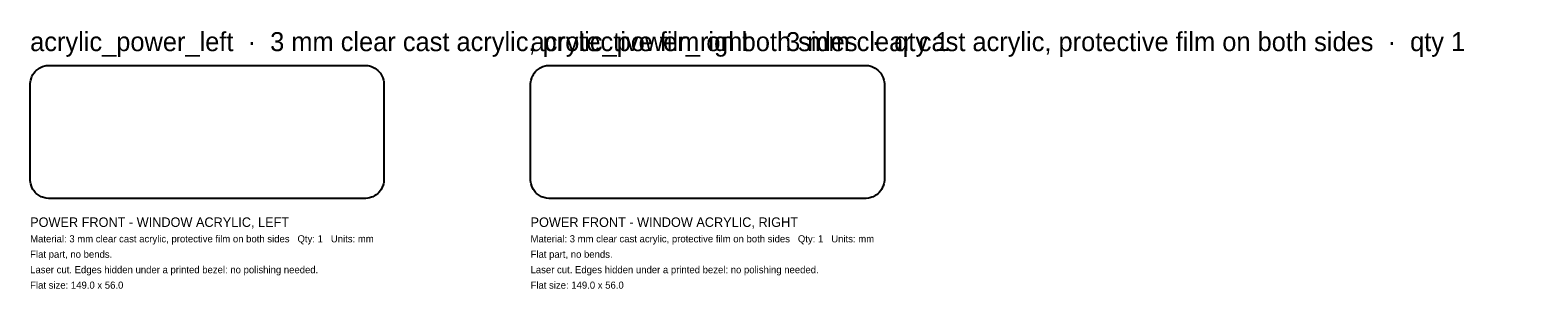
# Model space of a CAD drawing. Header units: millimetres. Extents: x 0 to 1639, y -1843 to 53.
# Tile 4 of 12: x 1005 to 1639, y -1247 to -1138. Entities that reach past the tile are written whole.
import ezdxf

# ---------------------------------------------------------------- set-up
doc = ezdxf.new("R2010")
doc.units = ezdxf.units.MM
for name, color, linetype in [('Part Labels', 2, 'Continuous'), ('Title', 7, 'CONTINUOUS'), ('Visible', 7, 'CONTINUOUS')]:
    doc.layers.add(name, color=color, linetype=linetype)

msp = doc.modelspace()

# ---------------------------------------------------------------- linework, layer by layer
at = {"layer": 'Visible'}
for p, q in [((1006.67, -1155.84), (1007.09, -1155.43)), ((1007.09, -1155.43), (1007.84, -1154.81)), ((1007.84, -1154.81), (1008.33, -1154.48)), ((1008.33, -1154.48), (1009.2, -1154.02)), ((1009.2, -1154.02), (1009.74, -1153.79)), ((1009.74, -1153.79), (1010.68, -1153.51)), ((1010.68, -1153.51), (1011.25, -1153.39)), ((1011.25, -1153.39), (1012.23, -1153.3)), ((1012.23, -1153.3), (1012.52, -1153.28)), ((1012.52, -1153.28), (1145.52, -1153.28)), ((1145.52, -1153.28), (1145.82, -1153.3)), ((1145.82, -1153.3), (1146.79, -1153.39)), ((1146.79, -1153.39), (1147.37, -1153.51)), ((1147.37, -1153.51), (1148.31, -1153.79)), ((1148.31, -1153.79), (1148.85, -1154.02)), ((1148.85, -1154.02), (1149.72, -1154.48)), ((1149.72, -1154.48), (1150.2, -1154.81)), ((1150.2, -1154.81), (1150.96, -1155.43)), ((1150.96, -1155.43), (1151.38, -1155.84)), ((1217.39, -1155.84), (1217.8, -1155.43)), ((1217.8, -1155.43), (1218.56, -1154.81)), ((1218.56, -1154.81), (1219.05, -1154.48)), ((1219.05, -1154.48), (1219.91, -1154.02)), ((1219.91, -1154.02), (1220.46, -1153.79)), ((1220.46, -1153.79), (1221.39, -1153.51)), ((1221.39, -1153.51), (1221.97, -1153.39)), ((1221.97, -1153.39), (1222.95, -1153.3)), ((1222.95, -1153.3), (1223.24, -1153.28)), ((1223.24, -1153.28), (1356.24, -1153.28)), ((1356.24, -1153.28), (1356.53, -1153.3)), ((1356.53, -1153.3), (1357.51, -1153.39)), ((1357.51, -1153.39), (1358.09, -1153.51)), ((1358.09, -1153.51), (1359.02, -1153.79)), ((1359.02, -1153.79), (1359.57, -1154.02)), ((1359.57, -1154.02), (1360.43, -1154.48)), ((1360.43, -1154.48), (1360.92, -1154.81)), ((1360.92, -1154.81), (1361.68, -1155.43)), ((1361.68, -1155.43), (1362.1, -1155.84)), ((1004.52, -1161.28), (1004.54, -1160.99)), ((1004.52, -1201.28), (1004.52, -1161.28)), ((1004.54, -1160.99), (1004.63, -1160.01)), ((1004.63, -1160.01), (1004.75, -1159.44)), ((1004.75, -1159.44), (1005.03, -1158.5)), ((1005.03, -1158.5), (1005.26, -1157.96)), ((1005.26, -1157.96), (1005.72, -1157.09)), ((1005.72, -1157.09), (1006.05, -1156.6)), ((1006.05, -1156.6), (1006.67, -1155.84)), ((1151.38, -1155.84), (1152, -1156.6)), ((1152, -1156.6), (1152.33, -1157.09)), ((1152.33, -1157.09), (1152.79, -1157.96)), ((1152.79, -1157.96), (1153.01, -1158.5)), ((1153.01, -1158.5), (1153.3, -1159.44)), ((1153.3, -1159.44), (1153.41, -1160.01)), ((1153.41, -1160.01), (1153.51, -1160.99)), ((1153.51, -1160.99), (1153.52, -1161.28)), ((1153.52, -1161.28), (1153.52, -1201.28)), ((1215.24, -1161.28), (1215.25, -1160.99)), ((1215.24, -1201.28), (1215.24, -1161.28)), ((1215.25, -1160.99), (1215.35, -1160.01)), ((1215.35, -1160.01), (1215.47, -1159.44)), ((1215.47, -1159.44), (1215.75, -1158.5)), ((1215.75, -1158.5), (1215.98, -1157.96)), ((1215.98, -1157.96), (1216.44, -1157.09)), ((1216.44, -1157.09), (1216.76, -1156.6)), ((1216.76, -1156.6), (1217.39, -1155.84)), ((1362.1, -1155.84), (1362.72, -1156.6)), ((1362.72, -1156.6), (1363.04, -1157.09)), ((1363.04, -1157.09), (1363.51, -1157.96)), ((1363.51, -1157.96), (1363.73, -1158.5)), ((1363.73, -1158.5), (1364.02, -1159.44)), ((1364.02, -1159.44), (1364.13, -1160.01)), ((1364.13, -1160.01), (1364.23, -1160.99)), ((1364.23, -1160.99), (1364.24, -1161.28)), ((1364.24, -1161.28), (1364.24, -1201.28)), ((1004.54, -1201.58), (1004.52, -1201.28)), ((1004.63, -1202.55), (1004.54, -1201.58)), ((1004.75, -1203.13), (1004.63, -1202.55)), ((1005.03, -1204.07), (1004.75, -1203.13)), ((1005.26, -1204.61), (1005.03, -1204.07)), ((1005.72, -1205.48), (1005.26, -1204.61)), ((1006.05, -1205.96), (1005.72, -1205.48)), ((1006.67, -1206.72), (1006.05, -1205.96)), ((1152, -1205.96), (1151.38, -1206.72)), ((1152.33, -1205.48), (1152, -1205.96)), ((1152.79, -1204.61), (1152.33, -1205.48)), ((1153.01, -1204.07), (1152.79, -1204.61)), ((1153.3, -1203.13), (1153.01, -1204.07)), ((1153.41, -1202.55), (1153.3, -1203.13)), ((1153.51, -1201.58), (1153.41, -1202.55)), ((1153.52, -1201.28), (1153.51, -1201.58)), ((1215.25, -1201.58), (1215.24, -1201.28)), ((1215.35, -1202.55), (1215.25, -1201.58)), ((1215.47, -1203.13), (1215.35, -1202.55)), ((1215.75, -1204.07), (1215.47, -1203.13)), ((1215.98, -1204.61), (1215.75, -1204.07)), ((1216.44, -1205.48), (1215.98, -1204.61)), ((1216.76, -1205.96), (1216.44, -1205.48)), ((1217.39, -1206.72), (1216.76, -1205.96)), ((1362.72, -1205.96), (1362.1, -1206.72)), ((1363.04, -1205.48), (1362.72, -1205.96)), ((1363.51, -1204.61), (1363.04, -1205.48)), ((1363.73, -1204.07), (1363.51, -1204.61)), ((1364.02, -1203.13), (1363.73, -1204.07)), ((1364.13, -1202.55), (1364.02, -1203.13)), ((1364.23, -1201.58), (1364.13, -1202.55)), ((1364.24, -1201.28), (1364.23, -1201.58)), ((1007.09, -1207.14), (1006.67, -1206.72)), ((1007.84, -1207.76), (1007.09, -1207.14)), ((1008.33, -1208.09), (1007.84, -1207.76)), ((1009.2, -1208.55), (1008.33, -1208.09)), ((1009.74, -1208.77), (1009.2, -1208.55)), ((1010.68, -1209.06), (1009.74, -1208.77)), ((1011.25, -1209.17), (1010.68, -1209.06)), ((1012.23, -1209.27), (1011.25, -1209.17)), ((1012.52, -1209.28), (1012.23, -1209.27)), ((1145.52, -1209.28), (1012.52, -1209.28)), ((1145.82, -1209.27), (1145.52, -1209.28)), ((1146.79, -1209.17), (1145.82, -1209.27)), ((1147.37, -1209.06), (1146.79, -1209.17)), ((1148.31, -1208.77), (1147.37, -1209.06)), ((1148.85, -1208.55), (1148.31, -1208.77)), ((1149.72, -1208.09), (1148.85, -1208.55)), ((1150.2, -1207.76), (1149.72, -1208.09)), ((1150.96, -1207.14), (1150.2, -1207.76)), ((1151.38, -1206.72), (1150.96, -1207.14)), ((1217.8, -1207.14), (1217.39, -1206.72)), ((1218.56, -1207.76), (1217.8, -1207.14)), ((1219.05, -1208.09), (1218.56, -1207.76)), ((1219.91, -1208.55), (1219.05, -1208.09)), ((1220.46, -1208.77), (1219.91, -1208.55)), ((1221.39, -1209.06), (1220.46, -1208.77)), ((1221.97, -1209.17), (1221.39, -1209.06)), ((1222.95, -1209.27), (1221.97, -1209.17)), ((1223.24, -1209.28), (1222.95, -1209.27)), ((1356.24, -1209.28), (1223.24, -1209.28)), ((1356.53, -1209.27), (1356.24, -1209.28)), ((1357.51, -1209.17), (1356.53, -1209.27)), ((1358.09, -1209.06), (1357.51, -1209.17)), ((1359.02, -1208.77), (1358.09, -1209.06)), ((1359.57, -1208.55), (1359.02, -1208.77)), ((1360.43, -1208.09), (1359.57, -1208.55)), ((1360.92, -1207.76), (1360.43, -1208.09)), ((1361.68, -1207.14), (1360.92, -1207.76)), ((1362.1, -1206.72), (1361.68, -1207.14))]:
    msp.add_line(p, q, dxfattribs=at)

# ---------------------------------------------------------------- texts
at = {"layer": 'Part Labels'}
for s, p in [('acrylic_power_left  ·  3 mm clear cast acrylic, protective film on both sides  ·  qty 1', (1004.52, -1147.28)), ('acrylic_power_right  ·  3 mm clear cast acrylic, protective film on both sides  ·  qty 1', (1215.24, -1147.28))]:
    msp.add_text(s, height=8, dxfattribs=at).set_placement(p)
at = {"layer": 'Title'}
for s, height, p in [('POWER FRONT - WINDOW ACRYLIC, LEFT', 4, (1004.52, -1221.28)), ('POWER FRONT - WINDOW ACRYLIC, RIGHT', 4, (1215.24, -1221.28)), ('Material: 3 mm clear cast acrylic, protective film on both sides   Qty: 1   Units: mm', 3, (1004.52, -1227.78)), ('Material: 3 mm clear cast acrylic, protective film on both sides   Qty: 1   Units: mm', 3, (1215.24, -1227.78)), ('Flat part, no bends.', 3, (1004.52, -1234.28)), ('Flat part, no bends.', 3, (1215.24, -1234.28)), ('Laser cut. Edges hidden under a printed bezel: no polishing needed.', 3, (1004.52, -1240.78)), ('Laser cut. Edges hidden under a printed bezel: no polishing needed.', 3, (1215.24, -1240.78)), ('Flat size: 149.0 x 56.0', 3, (1004.52, -1247.28)), ('Flat size: 149.0 x 56.0', 3, (1215.24, -1247.28))]:
    msp.add_text(s, height=height, dxfattribs=at).set_placement(p)

doc.saveas('drawing.dxf')
